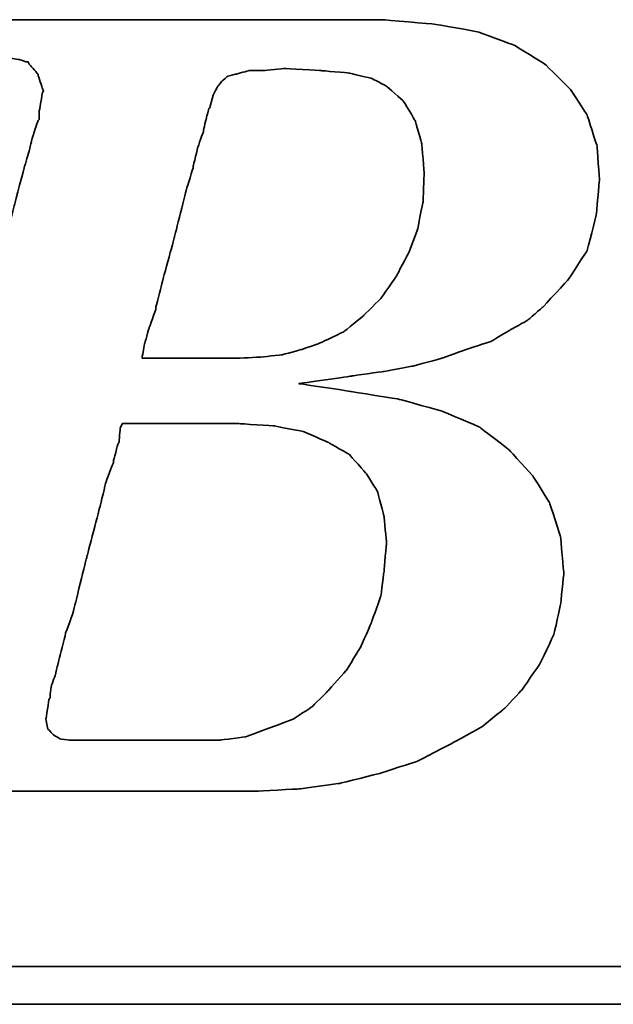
# Model space of a CAD drawing. Header units: inches. Extents: x -10 to 617, y 133 to 447.
# Tile 30 of 47: x 413.76 to 419.24, y 290.43 to 299.51. Entities that reach past the tile are written whole.
import ezdxf

# ---------------------------------------------------------------- set-up
doc = ezdxf.new("R2010")
doc.units = ezdxf.units.IN
doc.layers.add('DIM', color=4, linetype='Continuous')
doc.layers.add('layer 1', color=7, linetype='Continuous')

# ---------------------------------------------------------------- blocks, each defined once
blk = doc.blocks.new('TBI MOTION logo(完整正式版)')
at = {"layer": 'layer 1', "color": 22, "lineweight": 35}
for points, knots in [([(-64.65375, -6.86375), (-64.65375, -6.86375), (-64.84375, -7.29625), (-64.84375, -7.29625), (-64.84375, -7.29625), (-64.84375, -7.29625), (-64.86875, -7.34375), (-64.86875, -7.34375), (-64.86875, -7.34375), (-64.86875, -7.34375), (-64.86875, -7.36875), (-64.86875, -7.36875), (-64.86875, -7.36875), (-64.86875, -7.36875), (-65.15375, -7.65375), (-65.15375, -7.65375), (-65.15375, -7.65375), (-65.15375, -7.65375), (-65.17875, -7.65375), (-65.17875, -7.65375), (-65.17875, -7.65375), (-65.17875, -7.65375), (-65.20375, -7.67875), (-65.20375, -7.67875), (-65.20375, -7.67875), (-65.20375, -7.67875), (-65.58875, -7.87125), (-65.58875, -7.87125), (-65.58875, -7.87125), (-65.58875, -7.87125), (-65.63375, -7.87125), (-65.63375, -7.87125), (-65.63375, -7.87125), (-65.63375, -7.87125), (-65.65875, -7.89375), (-65.65875, -7.89375), (-65.65875, -7.89375), (-65.65875, -7.89375), (-66.09375, -7.94375), (-66.09375, -7.94375), (-66.09375, -7.94375), (-66.09375, -7.94375), (-66.11375, -7.94375), (-66.11375, -7.94375), (-66.11375, -7.94375), (-66.11375, -7.94375), (-66.16375, -7.94375), (-66.16375, -7.94375), (-66.16375, -7.94375), (-66.16375, -7.94375), (-66.30875, -7.94375), (-66.30875, -7.94375), (-66.30875, -7.94375), (-66.30875, -7.94375), (-66.69375, -7.94375), (-66.69375, -7.94375), (-66.69375, -7.94375), (-66.69375, -7.94375), (-67.07375, -7.94375), (-67.07375, -7.94375), (-67.07375, -7.94375), (-67.07375, -7.94375), (-67.12375, -7.94375), (-67.12375, -7.94375), (-67.12375, -7.94375), (-67.12375, -7.94375), (-67.12375, -7.96625), (-67.12375, -7.96625), (-67.12375, -7.96625), (-67.12375, -7.96625), (-67.14875, -7.99125), (-67.14875, -7.99125), (-67.14875, -7.99125), (-67.14875, -7.99125), (-67.24375, -8.34875), (-67.24375, -8.34875), (-67.24375, -8.34875), (-67.24375, -8.34875), (-67.31375, -8.68625), (-67.31375, -8.68625), (-67.31375, -8.68625), (-67.31375, -8.68625), (-67.26875, -8.68625), (-67.26875, -8.68625), (-67.26875, -8.68625), (-67.26875, -8.68625), (-67.07375, -8.68625), (-67.07375, -8.68625), (-67.07375, -8.68625), (-67.07375, -8.68625), (-66.54875, -8.68625), (-66.54875, -8.68625), (-66.54875, -8.68625), (-66.54875, -8.68625), (-65.82625, -8.68625), (-65.82625, -8.68625), (-65.82625, -8.68625), (-65.82625, -8.68625), (-65.01375, -8.68625), (-65.01375, -8.68625), (-65.01375, -8.68625), (-65.01375, -8.68625), (-64.05375, -8.68625), (-64.05375, -8.68625), (-64.05375, -8.68625), (-64.05375, -8.68625), (-62.08375, -8.68625), (-62.08375, -8.68625), (-62.08375, -8.68625), (-62.08375, -8.68625), (-60.06875, -8.68625), (-60.06875, -8.68625), (-60.06875, -8.68625), (-60.06875, -8.68625), (-59.10875, -8.68625), (-59.10875, -8.68625), (-59.10875, -8.68625), (-59.10875, -8.68625), (-58.29375, -8.68625), (-58.29375, -8.68625), (-58.29375, -8.68625), (-58.29375, -8.68625), (-57.57375, -8.68625), (-57.57375, -8.68625), (-57.57375, -8.68625), (-57.57375, -8.68625), (-57.04875, -8.68625), (-57.04875, -8.68625), (-57.04875, -8.68625), (-57.04875, -8.68625), (-56.85375, -8.68625), (-56.85375, -8.68625), (-56.85375, -8.68625), (-56.85375, -8.68625), (-56.70875, -8.68625), (-56.70875, -8.68625), (-56.70875, -8.68625), (-56.70875, -8.68625), (-56.61375, -8.68625), (-56.61375, -8.68625), (-56.61375, -8.68625), (-56.61375, -8.68625), (-56.56875, -8.68625), (-56.56875, -8.68625), (-56.56875, -8.68625), (-56.56875, -8.68625), (-55.65375, -8.63875), (-55.65375, -8.63875), (-55.65375, -8.63875), (-55.65375, -8.63875), (-54.76875, -8.51875), (-54.76875, -8.51875), (-54.76875, -8.51875), (-54.76875, -8.51875), (-53.90375, -8.30375), (-53.90375, -8.30375), (-53.90375, -8.30375), (-53.90375, -8.30375), (-53.08875, -8.03875), (-53.08875, -8.03875), (-53.08875, -8.03875), (-53.08875, -8.03875), (-52.34375, -7.65375), (-52.34375, -7.65375), (-52.34375, -7.65375), (-52.34375, -7.65375), (-51.69875, -7.29625), (-51.69875, -7.29625), (-51.69875, -7.29625), (-51.69875, -7.29625), (-51.21875, -6.91125), (-51.21875, -6.91125), (-51.21875, -6.91125), (-51.21875, -6.91125), (-50.83375, -6.50375), (-50.83375, -6.50375), (-50.83375, -6.50375), (-50.83375, -6.50375), (-50.44875, -5.94875), (-50.44875, -5.94875), (-50.44875, -5.94875), (-50.44875, -5.94875), (-50.13875, -5.30375), (-50.13875, -5.30375), (-50.13875, -5.30375), (-50.13875, -5.30375), (-49.99375, -4.65375), (-49.99375, -4.65375), (-49.99375, -4.65375), (-49.99375, -4.65375), (-49.92375, -3.98375), (-49.92375, -3.98375), (-49.92375, -3.98375), (-49.92375, -3.98375), (-49.99375, -3.19374), (-49.99375, -3.19374), (-49.99375, -3.19374), (-49.99375, -3.19374), (-50.23374, -2.44874), (-50.23374, -2.44874), (-50.23374, -2.44874), (-50.23374, -2.44874), (-50.59375, -1.87374), (-50.59375, -1.87374), (-50.59375, -1.87374), (-50.59375, -1.87374), (-51.09875, -1.31874), (-51.09875, -1.31874), (-51.09875, -1.31874), (-51.09875, -1.31874), (-51.74375, -0.81875), (-51.74375, -0.81875), (-51.74375, -0.81875), (-51.74375, -0.81875), (-52.53875, -0.48125), (-52.53875, -0.48125), (-52.53875, -0.48125), (-52.53875, -0.48125), (-53.47375, -0.21875), (-53.47375, -0.21875), (-53.47375, -0.21875), (-53.47375, -0.21875), (-54.52875, -0.04874), (-54.52875, -0.04874), (-54.52875, -0.04874), (-54.52875, -0.04874), (-55.65375, 0.12125), (-55.65375, 0.12125), (-55.65375, 0.12125), (-55.65375, 0.12125), (-54.50375, 0.28624), (-54.50375, 0.28624), (-54.50375, 0.28624), (-54.50375, 0.28624), (-53.83375, 0.38124), (-53.83375, 0.38124), (-53.83375, 0.38124), (-53.83375, 0.38124), (-53.18375, 0.50125), (-53.18375, 0.50125), (-53.18375, 0.50125), (-53.18375, 0.50125), (-52.55875, 0.66874), (-52.55875, 0.66874), (-52.55875, 0.66874), (-52.55875, 0.66874), (-52.03375, 0.86124), (-52.03375, 0.86124), (-52.03375, 0.86124), (-52.03375, 0.86124), (-51.50374, 1.03124), (-51.50374, 1.03124), (-51.50374, 1.03124), (-51.50374, 1.03124), (-51.09875, 1.27125), (-51.09875, 1.27125), (-51.09875, 1.27125), (-51.09875, 1.27125), (-50.71375, 1.48624), (-50.71375, 1.48624), (-50.71375, 1.48624), (-50.71375, 1.48624), (-50.37625, 1.77625), (-50.37625, 1.77625), (-50.37625, 1.77625), (-50.37625, 1.77625), (-49.82375, 2.37625), (-49.82375, 2.37625), (-49.82375, 2.37625), (-49.82375, 2.37625), (-49.41875, 2.99625), (-49.41875, 2.99625), (-49.41875, 2.99625), (-49.41875, 2.99625), (-49.22375, 3.76625), (-49.22375, 3.76625), (-49.22375, 3.76625), (-49.22375, 3.76625), (-49.15375, 4.50874), (-49.15375, 4.50874), (-49.15375, 4.50874), (-49.15375, 4.50874), (-49.20375, 5.25125), (-49.20375, 5.25125), (-49.20375, 5.25125), (-49.20375, 5.25125), (-49.41875, 5.92625), (-49.41875, 5.92625), (-49.41875, 5.92625), (-49.41875, 5.92625), (-49.77875, 6.47625), (-49.77875, 6.47625), (-49.77875, 6.47625), (-49.77875, 6.47625), (-50.33125, 7.02624), (-50.33125, 7.02624), (-50.33125, 7.02624), (-50.33125, 7.02624), (-51.00125, 7.43625), (-51.00125, 7.43625), (-51.00125, 7.43625), (-51.00125, 7.43625), (-51.79375, 7.72625), (-51.79375, 7.72625), (-51.79375, 7.72625), (-51.79375, 7.72625), (-52.72875, 7.89124), (-52.72875, 7.89124), (-52.72875, 7.89124), (-52.72875, 7.89124), (-53.83375, 7.98625), (-53.83375, 7.98625), (-53.83375, 7.98625), (-53.83375, 7.98625), (-53.92875, 7.98625), (-53.92875, 7.98625), (-53.92875, 7.98625), (-53.92875, 7.98625), (-54.26375, 7.98625), (-54.26375, 7.98625), (-54.26375, 7.98625), (-54.26375, 7.98625), (-54.74375, 7.98625), (-54.74375, 7.98625), (-54.74375, 7.98625), (-54.74375, 7.98625), (-55.36875, 7.98625), (-55.36875, 7.98625), (-55.36875, 7.98625), (-55.36875, 7.98625), (-56.13375, 7.98625), (-56.13375, 7.98625), (-56.13375, 7.98625), (-56.13375, 7.98625), (-56.94875, 7.98625), (-56.94875, 7.98625), (-56.94875, 7.98625), (-56.94875, 7.98625), (-58.77625, 7.98625), (-58.77625, 7.98625), (-58.77625, 7.98625), (-58.77625, 7.98625), (-60.59875, 7.98625), (-60.59875, 7.98625), (-60.59875, 7.98625), (-60.59875, 7.98625), (-61.41375, 7.98625), (-61.41375, 7.98625), (-61.41375, 7.98625), (-61.41375, 7.98625), (-62.17875, 7.98625), (-62.17875, 7.98625), (-62.17875, 7.98625), (-62.17875, 7.98625), (-62.80375, 7.98625), (-62.80375, 7.98625), (-62.80375, 7.98625), (-62.80375, 7.98625), (-63.30625, 7.98625), (-63.30625, 7.98625), (-63.30625, 7.98625), (-63.30625, 7.98625), (-63.57375, 7.98625), (-63.57375, 7.98625), (-63.57375, 7.98625), (-63.57375, 7.98625), (-63.57375, 7.96375), (-63.57375, 7.96375), (-63.57375, 7.96375), (-63.57375, 7.96375), (-63.59875, 7.94125), (-63.59875, 7.94125), (-63.59875, 7.94125), (-63.59875, 7.94125), (-63.69375, 7.55625), (-63.69375, 7.55625), (-63.69375, 7.55625), (-63.69375, 7.55625), (-63.76375, 7.24624), (-63.76375, 7.24624), (-63.76375, 7.24624), (-63.76375, 7.24624), (-63.23875, 7.24624), (-63.23875, 7.24624), (-63.23875, 7.24624), (-63.23875, 7.24624), (-62.75875, 7.24624), (-62.75875, 7.24624), (-62.75875, 7.24624), (-62.75875, 7.24624), (-62.61125, 7.24624), (-62.61125, 7.24624), (-62.61125, 7.24624), (-62.61125, 7.24624), (-62.56625, 7.24624), (-62.56625, 7.24624), (-62.56625, 7.24624), (-62.56625, 7.24624), (-62.22875, 7.24624), (-62.22875, 7.24624), (-62.22875, 7.24624), (-62.22875, 7.24624), (-62.20375, 7.24624), (-62.20375, 7.24624), (-62.20375, 7.24624), (-62.20375, 7.24624), (-62.17875, 7.21875), (-62.17875, 7.21875), (-62.17875, 7.21875), (-62.17875, 7.21875), (-61.96375, 7.17125), (-61.96375, 7.17125), (-61.96375, 7.17125), (-61.96375, 7.17125), (-61.72375, 7.12624), (-61.72375, 7.12624), (-61.72375, 7.12624), (-61.72375, 7.12624), (-61.70375, 7.12624), (-61.70375, 7.12624), (-61.70375, 7.12624), (-61.70375, 7.12624), (-61.55875, 7.07624), (-61.55875, 7.07624), (-61.55875, 7.07624), (-61.55875, 7.07624), (-61.50875, 7.07624), (-61.50875, 7.07624), (-61.50875, 7.07624), (-61.50875, 7.07624), (-61.48375, 7.02624), (-61.48375, 7.02624), (-61.48375, 7.02624), (-61.48375, 7.02624), (-61.31875, 6.83375), (-61.31875, 6.83375), (-61.31875, 6.83375), (-61.31875, 6.83375), (-61.29375, 6.81125), (-61.29375, 6.81125), (-61.29375, 6.81125), (-61.29375, 6.81125), (-61.29375, 6.78625), (-61.29375, 6.78625), (-61.29375, 6.78625), (-61.29375, 6.78625), (-61.19875, 6.50124), (-61.19875, 6.50124), (-61.19875, 6.50124), (-61.19875, 6.50124), (-61.17375, 6.45124), (-61.17375, 6.45124), (-61.17375, 6.45124), (-61.17375, 6.45124), (-61.19875, 6.40625), (-61.19875, 6.40625), (-61.19875, 6.40625), (-61.19875, 6.40625), (-61.26875, 5.99624), (-61.26875, 5.99624), (-61.26875, 5.99624), (-61.26875, 5.99624), (-61.26875, 5.85125), (-61.26875, 5.85125), (-61.26875, 5.85125), (-61.26875, 5.85125), (-61.26875, 5.82625), (-61.26875, 5.82625), (-61.26875, 5.82625), (-61.26875, 5.82625), (-61.29375, 5.80625), (-61.29375, 5.80625), (-61.29375, 5.80625), (-61.29375, 5.80625), (-61.34125, 5.66125), (-61.34125, 5.66125), (-61.34125, 5.66125), (-61.34125, 5.66125), (-61.41375, 5.44625), (-61.41375, 5.44625), (-61.41375, 5.44625), (-61.41375, 5.44625), (-61.48375, 5.15625), (-61.48375, 5.15625), (-61.48375, 5.15625), (-61.48375, 5.15625), (-61.58375, 4.82124), (-61.58375, 4.82124), (-61.58375, 4.82124), (-61.58375, 4.82124), (-61.79875, 4.00375), (-61.79875, 4.00375), (-61.79875, 4.00375), (-61.79875, 4.00375), (-62.05875, 2.99625), (-62.05875, 2.99625), (-62.05875, 2.99625), (-62.05875, 2.99625), (-62.34875, 1.91625), (-62.34875, 1.91625), (-62.34875, 1.91625), (-62.34875, 1.91625), (-62.97375, -0.41124), (-62.97375, -0.41124), (-62.97375, -0.41124), (-62.97375, -0.41124), (-63.59875, -2.75875), (-63.59875, -2.75875), (-63.59875, -2.75875), (-63.59875, -2.75875), (-63.88375, -3.86374), (-63.88375, -3.86374), (-63.88375, -3.86374), (-63.88375, -3.86374), (-64.14875, -4.82374), (-64.14875, -4.82374), (-64.14875, -4.82374), (-64.14875, -4.82374), (-64.36375, -5.64125), (-64.36375, -5.64125), (-64.36375, -5.64125), (-64.36375, -5.64125), (-64.43625, -5.97625), (-64.43625, -5.97625), (-64.43625, -5.97625), (-64.43625, -5.97625), (-64.50875, -6.28625), (-64.50875, -6.28625), (-64.50875, -6.28625), (-64.50875, -6.28625), (-64.50875, -6.30875), (-64.50875, -6.30875), (-64.50875, -6.30875), (-64.50875, -6.30875), (-64.57875, -6.50375), (-64.57875, -6.50375), (-64.57875, -6.50375), (-64.57875, -6.50375), (-64.62875, -6.69625), (-64.62875, -6.69625), (-64.62875, -6.69625), (-64.62875, -6.69625), (-64.62875, -6.76875), (-64.62875, -6.76875), (-64.62875, -6.76875), (-64.62875, -6.76875), (-64.62875, -6.81375), (-64.62875, -6.81375), (-64.62875, -6.81375), (-64.62875, -6.81375), (-64.62875, -6.83875), (-64.62875, -6.83875), (-64.62875, -6.83875), (-64.62875, -6.83875), (-64.65375, -6.86375), (-64.65375, -6.86375)], [0, 0, 0, 0, 0.00719424, 0.00719424, 0.00719424, 0.00719425, 0.01438849, 0.01438849, 0.01438849, 0.0143885, 0.02158273, 0.02158273, 0.02158273, 0.02158274, 0.02877698, 0.02877698, 0.02877698, 0.02877699, 0.03597122, 0.03597122, 0.03597122, 0.03597123, 0.04316547, 0.04316547, 0.04316547, 0.04316548, 0.05035971, 0.05035971, 0.05035971, 0.05035972, 0.05755396, 0.05755396, 0.05755396, 0.05755397, 0.0647482, 0.0647482, 0.0647482, 0.06474821, 0.07194245, 0.07194245, 0.07194245, 0.07194246, 0.07913669, 0.07913669, 0.07913669, 0.0791367, 0.08633094, 0.08633094, 0.08633094, 0.08633095, 0.09352518, 0.09352518, 0.09352518, 0.09352519, 0.10071942, 0.10071942, 0.10071942, 0.10071943, 0.10791367, 0.10791367, 0.10791367, 0.10791368, 0.11510791, 0.11510791, 0.11510791, 0.11510792, 0.12230216, 0.12230216, 0.12230216, 0.12230217, 0.1294964, 0.1294964, 0.1294964, 0.12949641, 0.13669065, 0.13669065, 0.13669065, 0.13669066, 0.14388489, 0.14388489, 0.14388489, 0.1438849, 0.15107914, 0.15107914, 0.15107914, 0.15107915, 0.15827338, 0.15827338, 0.15827338, 0.15827339, 0.16546763, 0.16546763, 0.16546763, 0.16546764, 0.17266187, 0.17266187, 0.17266187, 0.17266188, 0.17985612, 0.17985612, 0.17985612, 0.17985613, 0.18705036, 0.18705036, 0.18705036, 0.18705037, 0.1942446, 0.1942446, 0.1942446, 0.19424461, 0.20143885, 0.20143885, 0.20143885, 0.20143886, 0.20863309, 0.20863309, 0.20863309, 0.2086331, 0.21582734, 0.21582734, 0.21582734, 0.21582735, 0.22302158, 0.22302158, 0.22302158, 0.22302159, 0.23021583, 0.23021583, 0.23021583, 0.23021584, 0.23741007, 0.23741007, 0.23741007, 0.23741008, 0.24460432, 0.24460432, 0.24460432, 0.24460433, 0.25179856, 0.25179856, 0.25179856, 0.25179857, 0.25899281, 0.25899281, 0.25899281, 0.25899282, 0.26618705, 0.26618705, 0.26618705, 0.26618706, 0.27338129, 0.27338129, 0.27338129, 0.2733813, 0.28057554, 0.28057554, 0.28057554, 0.28057555, 0.28776978, 0.28776978, 0.28776978, 0.28776979, 0.29496403, 0.29496403, 0.29496403, 0.29496404, 0.30215827, 0.30215827, 0.30215827, 0.30215828, 0.30935252, 0.30935252, 0.30935252, 0.30935253, 0.31654676, 0.31654676, 0.31654676, 0.31654677, 0.32374101, 0.32374101, 0.32374101, 0.32374102, 0.33093525, 0.33093525, 0.33093525, 0.33093526, 0.3381295, 0.3381295, 0.3381295, 0.33812951, 0.34532374, 0.34532374, 0.34532374, 0.34532375, 0.35251799, 0.35251799, 0.35251799, 0.352518, 0.35971223, 0.35971223, 0.35971223, 0.35971224, 0.36690647, 0.36690647, 0.36690647, 0.36690648, 0.37410072, 0.37410072, 0.37410072, 0.37410073, 0.38129496, 0.38129496, 0.38129496, 0.38129497, 0.38848921, 0.38848921, 0.38848921, 0.38848922, 0.39568345, 0.39568345, 0.39568345, 0.39568346, 0.4028777, 0.4028777, 0.4028777, 0.40287771, 0.41007194, 0.41007194, 0.41007194, 0.41007195, 0.41726619, 0.41726619, 0.41726619, 0.4172662, 0.42446043, 0.42446043, 0.42446043, 0.42446044, 0.43165468, 0.43165468, 0.43165468, 0.43165469, 0.43884892, 0.43884892, 0.43884892, 0.43884893, 0.44604317, 0.44604317, 0.44604317, 0.44604318, 0.45323741, 0.45323741, 0.45323741, 0.45323742, 0.46043165, 0.46043165, 0.46043165, 0.46043166, 0.4676259, 0.4676259, 0.4676259, 0.46762591, 0.47482014, 0.47482014, 0.47482014, 0.47482015, 0.48201439, 0.48201439, 0.48201439, 0.4820144, 0.48920863, 0.48920863, 0.48920863, 0.48920864, 0.49640288, 0.49640288, 0.49640288, 0.49640289, 0.50359712, 0.50359712, 0.50359712, 0.50359713, 0.51079137, 0.51079137, 0.51079137, 0.51079138, 0.51798561, 0.51798561, 0.51798561, 0.51798562, 0.52517986, 0.52517986, 0.52517986, 0.52517987, 0.5323741, 0.5323741, 0.5323741, 0.53237411, 0.53956835, 0.53956835, 0.53956835, 0.53956836, 0.54676259, 0.54676259, 0.54676259, 0.5467626, 0.55395683, 0.55395683, 0.55395683, 0.55395684, 0.56115108, 0.56115108, 0.56115108, 0.56115109, 0.56834532, 0.56834532, 0.56834532, 0.56834533, 0.57553957, 0.57553957, 0.57553957, 0.57553958, 0.58273381, 0.58273381, 0.58273381, 0.58273382, 0.58992806, 0.58992806, 0.58992806, 0.58992807, 0.5971223, 0.5971223, 0.5971223, 0.59712231, 0.60431655, 0.60431655, 0.60431655, 0.60431656, 0.61151079, 0.61151079, 0.61151079, 0.6115108, 0.61870504, 0.61870504, 0.61870504, 0.61870505, 0.62589928, 0.62589928, 0.62589928, 0.62589929, 0.63309353, 0.63309353, 0.63309353, 0.63309354, 0.64028777, 0.64028777, 0.64028777, 0.64028778, 0.64748201, 0.64748201, 0.64748201, 0.64748202, 0.65467626, 0.65467626, 0.65467626, 0.65467627, 0.6618705, 0.6618705, 0.6618705, 0.66187051, 0.66906475, 0.66906475, 0.66906475, 0.66906476, 0.67625899, 0.67625899, 0.67625899, 0.676259, 0.68345324, 0.68345324, 0.68345324, 0.68345325, 0.69064748, 0.69064748, 0.69064748, 0.69064749, 0.69784173, 0.69784173, 0.69784173, 0.69784174, 0.70503597, 0.70503597, 0.70503597, 0.70503598, 0.71223022, 0.71223022, 0.71223022, 0.71223023, 0.71942446, 0.71942446, 0.71942446, 0.71942447, 0.72661871, 0.72661871, 0.72661871, 0.72661872, 0.73381295, 0.73381295, 0.73381295, 0.73381296, 0.74100719, 0.74100719, 0.74100719, 0.7410072, 0.74820144, 0.74820144, 0.74820144, 0.74820145, 0.75539568, 0.75539568, 0.75539568, 0.75539569, 0.76258993, 0.76258993, 0.76258993, 0.76258994, 0.76978417, 0.76978417, 0.76978417, 0.76978418, 0.77697842, 0.77697842, 0.77697842, 0.77697843, 0.78417266, 0.78417266, 0.78417266, 0.78417267, 0.79136691, 0.79136691, 0.79136691, 0.79136692, 0.79856115, 0.79856115, 0.79856115, 0.79856116, 0.8057554, 0.8057554, 0.8057554, 0.80575541, 0.81294964, 0.81294964, 0.81294964, 0.81294965, 0.82014388, 0.82014388, 0.82014388, 0.82014389, 0.82733813, 0.82733813, 0.82733813, 0.82733814, 0.83453237, 0.83453237, 0.83453237, 0.83453238, 0.84172662, 0.84172662, 0.84172662, 0.84172663, 0.84892086, 0.84892086, 0.84892086, 0.84892087, 0.85611511, 0.85611511, 0.85611511, 0.85611512, 0.86330935, 0.86330935, 0.86330935, 0.86330936, 0.8705036, 0.8705036, 0.8705036, 0.87050361, 0.87769784, 0.87769784, 0.87769784, 0.87769785, 0.88489209, 0.88489209, 0.88489209, 0.8848921, 0.89208633, 0.89208633, 0.89208633, 0.89208634, 0.89928058, 0.89928058, 0.89928058, 0.89928059, 0.90647482, 0.90647482, 0.90647482, 0.90647483, 0.91366906, 0.91366906, 0.91366906, 0.91366907, 0.92086331, 0.92086331, 0.92086331, 0.92086332, 0.92805755, 0.92805755, 0.92805755, 0.92805756, 0.9352518, 0.9352518, 0.9352518, 0.93525181, 0.94244604, 0.94244604, 0.94244604, 0.94244605, 0.94964029, 0.94964029, 0.94964029, 0.9496403, 0.95683453, 0.95683453, 0.95683453, 0.95683454, 0.96402878, 0.96402878, 0.96402878, 0.96402879, 0.97122302, 0.97122302, 0.97122302, 0.97122303, 0.97841727, 0.97841727, 0.97841727, 0.97841728, 0.98561151, 0.98561151, 0.98561151, 0.98561152, 0.99280576, 0.99280576, 0.99280576, 0.99280577, 1, 1, 1, 1]), ([(-57.50375, 6.35625), (-57.50375, 6.35625), (-57.57375, 6.11625), (-57.57375, 6.11625), (-57.57375, 6.11625), (-57.57375, 6.11625), (-57.57375, 6.09125), (-57.57375, 6.09125), (-57.57375, 6.09125), (-57.57375, 6.09125), (-57.59875, 6.06625), (-57.59875, 6.06625), (-57.59875, 6.06625), (-57.59875, 6.06625), (-57.64875, 5.87625), (-57.64875, 5.87625), (-57.64875, 5.87625), (-57.64875, 5.87625), (-57.71875, 5.58875), (-57.71875, 5.58875), (-57.71875, 5.58875), (-57.71875, 5.58875), (-57.71875, 5.56625), (-57.71875, 5.56625), (-57.71875, 5.56625), (-57.71875, 5.56625), (-57.83875, 5.23125), (-57.83875, 5.23125), (-57.83875, 5.23125), (-57.83875, 5.23125), (-57.93625, 4.82124), (-57.93625, 4.82124), (-57.93625, 4.82124), (-57.93625, 4.82124), (-57.93625, 4.79624), (-57.93625, 4.79624), (-57.93625, 4.79624), (-57.93625, 4.79624), (-58.07875, 4.34125), (-58.07875, 4.34125), (-58.07875, 4.34125), (-58.07875, 4.34125), (-58.34375, 3.28625), (-58.34375, 3.28625), (-58.34375, 3.28625), (-58.34375, 3.28625), (-58.62875, 2.23124), (-58.62875, 2.23124), (-58.62875, 2.23124), (-58.62875, 2.23124), (-58.74875, 1.75125), (-58.74875, 1.75125), (-58.74875, 1.75125), (-58.74875, 1.75125), (-58.74875, 1.72625), (-58.74875, 1.72625), (-58.74875, 1.72625), (-58.74875, 1.72625), (-58.89375, 1.31625), (-58.89375, 1.31625), (-58.89375, 1.31625), (-58.89375, 1.31625), (-58.98875, 0.98124), (-58.98875, 0.98124), (-58.98875, 0.98124), (-58.98875, 0.98124), (-59.03875, 0.71625), (-59.03875, 0.71625), (-59.03875, 0.71625), (-59.03875, 0.71625), (-59.03875, 0.66874), (-59.03875, 0.66874), (-59.03875, 0.66874), (-59.03875, 0.66874), (-58.91875, 0.66874), (-58.91875, 0.66874), (-58.91875, 0.66874), (-58.91875, 0.66874), (-58.53375, 0.66874), (-58.53375, 0.66874), (-58.53375, 0.66874), (-58.53375, 0.66874), (-58.10375, 0.66874), (-58.10375, 0.66874), (-58.10375, 0.66874), (-58.10375, 0.66874), (-57.66875, 0.66874), (-57.66875, 0.66874), (-57.66875, 0.66874), (-57.66875, 0.66874), (-57.33375, 0.66874), (-57.33375, 0.66874), (-57.33375, 0.66874), (-57.33375, 0.66874), (-57.09375, 0.66874), (-57.09375, 0.66874), (-57.09375, 0.66874), (-57.09375, 0.66874), (-56.99875, 0.66874), (-56.99875, 0.66874), (-56.99875, 0.66874), (-56.99875, 0.66874), (-56.49375, 0.69374), (-56.49375, 0.69374), (-56.49375, 0.69374), (-56.49375, 0.69374), (-56.01375, 0.74374), (-56.01375, 0.74374), (-56.01375, 0.74374), (-56.01375, 0.74374), (-55.58375, 0.86124), (-55.58375, 0.86124), (-55.58375, 0.86124), (-55.58375, 0.86124), (-55.17375, 1.00624), (-55.17375, 1.00624), (-55.17375, 1.00624), (-55.17375, 1.00624), (-54.67375, 1.24625), (-54.67375, 1.24625), (-54.67375, 1.24625), (-54.67375, 1.24625), (-54.26375, 1.58124), (-54.26375, 1.58124), (-54.26375, 1.58124), (-54.26375, 1.58124), (-53.87875, 1.96374), (-53.87875, 1.96374), (-53.87875, 1.96374), (-53.87875, 1.96374), (-53.54375, 2.44625), (-53.54375, 2.44625), (-53.54375, 2.44625), (-53.54375, 2.44625), (-53.27875, 2.95125), (-53.27875, 2.95125), (-53.27875, 2.95125), (-53.27875, 2.95125), (-53.08875, 3.45124), (-53.08875, 3.45124), (-53.08875, 3.45124), (-53.08875, 3.45124), (-52.96875, 4.05124), (-52.96875, 4.05124), (-52.96875, 4.05124), (-52.96875, 4.05124), (-52.94375, 4.65125), (-52.94375, 4.65125), (-52.94375, 4.65125), (-52.94375, 4.65125), (-52.99375, 5.30125), (-52.99375, 5.30125), (-52.99375, 5.30125), (-52.99375, 5.30125), (-53.13875, 5.80625), (-53.13875, 5.80625), (-53.13875, 5.80625), (-53.13875, 5.80625), (-53.39875, 6.23625), (-53.39875, 6.23625), (-53.39875, 6.23625), (-53.39875, 6.23625), (-53.75875, 6.54875), (-53.75875, 6.54875), (-53.75875, 6.54875), (-53.75875, 6.54875), (-54.07375, 6.71625), (-54.07375, 6.71625), (-54.07375, 6.71625), (-54.07375, 6.71625), (-54.57375, 6.83375), (-54.57375, 6.83375), (-54.57375, 6.83375), (-54.57375, 6.83375), (-55.17375, 6.88625), (-55.17375, 6.88625), (-55.17375, 6.88625), (-55.17375, 6.88625), (-55.96875, 6.93125), (-55.96875, 6.93125), (-55.96875, 6.93125), (-55.96875, 6.93125), (-56.39875, 6.88625), (-56.39875, 6.88625), (-56.39875, 6.88625), (-56.39875, 6.88625), (-56.42125, 6.88625), (-56.42125, 6.88625), (-56.42125, 6.88625), (-56.42125, 6.88625), (-56.73375, 6.88625), (-56.73375, 6.88625), (-56.73375, 6.88625), (-56.73375, 6.88625), (-56.99875, 6.81125), (-56.99875, 6.81125), (-56.99875, 6.81125), (-56.99875, 6.81125), (-57.02375, 6.81125), (-57.02375, 6.81125), (-57.02375, 6.81125), (-57.02375, 6.81125), (-57.18875, 6.76625), (-57.18875, 6.76625), (-57.18875, 6.76625), (-57.18875, 6.76625), (-57.30875, 6.66625), (-57.30875, 6.66625), (-57.30875, 6.66625), (-57.30875, 6.66625), (-57.40875, 6.54875), (-57.40875, 6.54875), (-57.40875, 6.54875), (-57.40875, 6.54875), (-57.50375, 6.35625), (-57.50375, 6.35625)], [0, 0, 0, 0, 0.01851852, 0.01851852, 0.01851852, 0.01851853, 0.03703704, 0.03703704, 0.03703704, 0.03703705, 0.05555556, 0.05555556, 0.05555556, 0.05555557, 0.07407407, 0.07407407, 0.07407407, 0.07407408, 0.09259259, 0.09259259, 0.09259259, 0.0925926, 0.11111111, 0.11111111, 0.11111111, 0.11111112, 0.12962963, 0.12962963, 0.12962963, 0.12962964, 0.14814815, 0.14814815, 0.14814815, 0.14814816, 0.16666667, 0.16666667, 0.16666667, 0.16666668, 0.18518519, 0.18518519, 0.18518519, 0.1851852, 0.2037037, 0.2037037, 0.2037037, 0.20370371, 0.22222222, 0.22222222, 0.22222222, 0.22222223, 0.24074074, 0.24074074, 0.24074074, 0.24074075, 0.25925926, 0.25925926, 0.25925926, 0.25925927, 0.27777778, 0.27777778, 0.27777778, 0.27777779, 0.2962963, 0.2962963, 0.2962963, 0.29629631, 0.31481481, 0.31481481, 0.31481481, 0.31481482, 0.33333333, 0.33333333, 0.33333333, 0.33333334, 0.35185185, 0.35185185, 0.35185185, 0.35185186, 0.37037037, 0.37037037, 0.37037037, 0.37037038, 0.38888889, 0.38888889, 0.38888889, 0.3888889, 0.40740741, 0.40740741, 0.40740741, 0.40740742, 0.42592593, 0.42592593, 0.42592593, 0.42592594, 0.44444444, 0.44444444, 0.44444444, 0.44444445, 0.46296296, 0.46296296, 0.46296296, 0.46296297, 0.48148148, 0.48148148, 0.48148148, 0.48148149, 0.5, 0.5, 0.5, 0.50000001, 0.51851852, 0.51851852, 0.51851852, 0.51851853, 0.53703704, 0.53703704, 0.53703704, 0.53703705, 0.55555556, 0.55555556, 0.55555556, 0.55555557, 0.57407407, 0.57407407, 0.57407407, 0.57407408, 0.59259259, 0.59259259, 0.59259259, 0.5925926, 0.61111111, 0.61111111, 0.61111111, 0.61111112, 0.62962963, 0.62962963, 0.62962963, 0.62962964, 0.64814815, 0.64814815, 0.64814815, 0.64814816, 0.66666667, 0.66666667, 0.66666667, 0.66666668, 0.68518519, 0.68518519, 0.68518519, 0.6851852, 0.7037037, 0.7037037, 0.7037037, 0.70370371, 0.72222222, 0.72222222, 0.72222222, 0.72222223, 0.74074074, 0.74074074, 0.74074074, 0.74074075, 0.75925926, 0.75925926, 0.75925926, 0.75925927, 0.77777778, 0.77777778, 0.77777778, 0.77777779, 0.7962963, 0.7962963, 0.7962963, 0.79629631, 0.81481481, 0.81481481, 0.81481481, 0.81481482, 0.83333333, 0.83333333, 0.83333333, 0.83333334, 0.85185185, 0.85185185, 0.85185185, 0.85185186, 0.87037037, 0.87037037, 0.87037037, 0.87037038, 0.88888889, 0.88888889, 0.88888889, 0.8888889, 0.90740741, 0.90740741, 0.90740741, 0.90740742, 0.92592593, 0.92592593, 0.92592593, 0.92592594, 0.94444444, 0.94444444, 0.94444444, 0.94444445, 0.96296296, 0.96296296, 0.96296296, 0.96296297, 0.98148148, 0.98148148, 0.98148148, 0.98148149, 1, 1, 1, 1]), ([(-61.03125, -6.57375), (-61.03125, -6.57375), (-61.03125, -6.67125), (-61.03125, -6.67125), (-61.03125, -6.67125), (-61.03125, -6.67125), (-61.05375, -6.69625), (-61.05375, -6.69625), (-61.05375, -6.69625), (-61.05375, -6.69625), (-61.12375, -7.12875), (-61.12375, -7.12875), (-61.12375, -7.12875), (-61.12375, -7.12875), (-61.07875, -7.34375), (-61.07875, -7.34375), (-61.07875, -7.34375), (-61.07875, -7.34375), (-60.93375, -7.48875), (-60.93375, -7.48875), (-60.93375, -7.48875), (-60.93375, -7.48875), (-60.81375, -7.55625), (-60.81375, -7.55625), (-60.81375, -7.55625), (-60.81375, -7.55625), (-60.62375, -7.58375), (-60.62375, -7.58375), (-60.62375, -7.58375), (-60.62375, -7.58375), (-60.30875, -7.58375), (-60.30875, -7.58375), (-60.30875, -7.58375), (-60.30875, -7.58375), (-59.97375, -7.58375), (-59.97375, -7.58375), (-59.97375, -7.58375), (-59.97375, -7.58375), (-59.87875, -7.58375), (-59.87875, -7.58375), (-59.87875, -7.58375), (-59.87875, -7.58375), (-59.63625, -7.58375), (-59.63625, -7.58375), (-59.63625, -7.58375), (-59.63625, -7.58375), (-58.96875, -7.58375), (-58.96875, -7.58375), (-58.96875, -7.58375), (-58.96875, -7.58375), (-58.29375, -7.58375), (-58.29375, -7.58375), (-58.29375, -7.58375), (-58.29375, -7.58375), (-58.05375, -7.58375), (-58.05375, -7.58375), (-58.05375, -7.58375), (-58.05375, -7.58375), (-57.98375, -7.58375), (-57.98375, -7.58375), (-57.98375, -7.58375), (-57.98375, -7.58375), (-57.35875, -7.58375), (-57.35875, -7.58375), (-57.35875, -7.58375), (-57.35875, -7.58375), (-56.78375, -7.50875), (-56.78375, -7.50875), (-56.78375, -7.50875), (-56.78375, -7.50875), (-56.27875, -7.31875), (-56.27875, -7.31875), (-56.27875, -7.31875), (-56.27875, -7.31875), (-55.77375, -7.12875), (-55.77375, -7.12875), (-55.77375, -7.12875), (-55.77375, -7.12875), (-55.36875, -6.86375), (-55.36875, -6.86375), (-55.36875, -6.86375), (-55.36875, -6.86375), (-55.00875, -6.50375), (-55.00875, -6.50375), (-55.00875, -6.50375), (-55.00875, -6.50375), (-54.62375, -6.06875), (-54.62375, -6.06875), (-54.62375, -6.06875), (-54.62375, -6.06875), (-54.31375, -5.56875), (-54.31375, -5.56875), (-54.31375, -5.56875), (-54.31375, -5.56875), (-54.07375, -5.01625), (-54.07375, -5.01625), (-54.07375, -5.01625), (-54.07375, -5.01625), (-53.87875, -4.46374), (-53.87875, -4.46374), (-53.87875, -4.46374), (-53.87875, -4.46374), (-53.80875, -3.91375), (-53.80875, -3.91375), (-53.80875, -3.91375), (-53.80875, -3.91375), (-53.75875, -3.31375), (-53.75875, -3.31375), (-53.75875, -3.31375), (-53.75875, -3.31375), (-53.80875, -2.75875), (-53.80875, -2.75875), (-53.80875, -2.75875), (-53.80875, -2.75875), (-53.95375, -2.20875), (-53.95375, -2.20875), (-53.95375, -2.20875), (-53.95375, -2.20875), (-54.19375, -1.82625), (-54.19375, -1.82625), (-54.19375, -1.82625), (-54.19375, -1.82625), (-54.55375, -1.41875), (-54.55375, -1.41875), (-54.55375, -1.41875), (-54.55375, -1.41875), (-55.00875, -1.15125), (-55.00875, -1.15125), (-55.00875, -1.15125), (-55.00875, -1.15125), (-55.56125, -0.91375), (-55.56125, -0.91375), (-55.56125, -0.91375), (-55.56125, -0.91375), (-56.18125, -0.79375), (-56.18125, -0.79375), (-56.18125, -0.79375), (-56.18125, -0.79375), (-56.94875, -0.74374), (-56.94875, -0.74374), (-56.94875, -0.74374), (-56.94875, -0.74374), (-56.99875, -0.74374), (-56.99875, -0.74374), (-56.99875, -0.74374), (-56.99875, -0.74374), (-57.09375, -0.74374), (-57.09375, -0.74374), (-57.09375, -0.74374), (-57.09375, -0.74374), (-57.38375, -0.74374), (-57.38375, -0.74374), (-57.38375, -0.74374), (-57.38375, -0.74374), (-57.76875, -0.74374), (-57.76875, -0.74374), (-57.76875, -0.74374), (-57.76875, -0.74374), (-58.24625, -0.74374), (-58.24625, -0.74374), (-58.24625, -0.74374), (-58.24625, -0.74374), (-58.72875, -0.74374), (-58.72875, -0.74374), (-58.72875, -0.74374), (-58.72875, -0.74374), (-59.20875, -0.74374), (-59.20875, -0.74374), (-59.20875, -0.74374), (-59.20875, -0.74374), (-59.46875, -0.74374), (-59.46875, -0.74374), (-59.46875, -0.74374), (-59.46875, -0.74374), (-59.51625, -0.83875), (-59.51625, -0.83875), (-59.51625, -0.83875), (-59.51625, -0.83875), (-59.54375, -1.15125), (-59.54375, -1.15125), (-59.54375, -1.15125), (-59.54375, -1.15125), (-59.56375, -1.17874), (-59.56375, -1.17874), (-59.56375, -1.17874), (-59.56375, -1.17874), (-59.66375, -1.55875), (-59.66375, -1.55875), (-59.66375, -1.55875), (-59.66375, -1.55875), (-59.66375, -1.58375), (-59.66375, -1.58375), (-59.66375, -1.58375), (-59.66375, -1.58375), (-59.82875, -2.01874), (-59.82875, -2.01874), (-59.82875, -2.01874), (-59.82875, -2.01874), (-59.94875, -2.52125), (-59.94875, -2.52125), (-59.94875, -2.52125), (-59.94875, -2.52125), (-60.23875, -3.62375), (-60.23875, -3.62375), (-60.23875, -3.62375), (-60.23875, -3.62375), (-60.52375, -4.77624), (-60.52375, -4.77624), (-60.52375, -4.77624), (-60.52375, -4.77624), (-60.52375, -4.79874), (-60.52375, -4.79874), (-60.52375, -4.79874), (-60.52375, -4.79874), (-60.69125, -5.25375), (-60.69125, -5.25375), (-60.69125, -5.25375), (-60.69125, -5.25375), (-60.81375, -5.73625), (-60.81375, -5.73625), (-60.81375, -5.73625), (-60.81375, -5.73625), (-60.90875, -6.11875), (-60.90875, -6.11875), (-60.90875, -6.11875), (-60.90875, -6.11875), (-60.90875, -6.14375), (-60.90875, -6.14375), (-60.90875, -6.14375), (-60.90875, -6.14375), (-61.00375, -6.40875), (-61.00375, -6.40875), (-61.00375, -6.40875), (-61.00375, -6.40875), (-61.03125, -6.57375), (-61.03125, -6.57375)], [0, 0, 0, 0, 0.01694915, 0.01694915, 0.01694915, 0.01694916, 0.03389831, 0.03389831, 0.03389831, 0.03389832, 0.05084746, 0.05084746, 0.05084746, 0.05084747, 0.06779661, 0.06779661, 0.06779661, 0.06779662, 0.08474576, 0.08474576, 0.08474576, 0.08474577, 0.10169492, 0.10169492, 0.10169492, 0.10169493, 0.11864407, 0.11864407, 0.11864407, 0.11864408, 0.13559322, 0.13559322, 0.13559322, 0.13559323, 0.15254237, 0.15254237, 0.15254237, 0.15254238, 0.16949153, 0.16949153, 0.16949153, 0.16949154, 0.18644068, 0.18644068, 0.18644068, 0.18644069, 0.20338983, 0.20338983, 0.20338983, 0.20338984, 0.22033898, 0.22033898, 0.22033898, 0.22033899, 0.23728814, 0.23728814, 0.23728814, 0.23728815, 0.25423729, 0.25423729, 0.25423729, 0.2542373, 0.27118644, 0.27118644, 0.27118644, 0.27118645, 0.28813559, 0.28813559, 0.28813559, 0.2881356, 0.30508475, 0.30508475, 0.30508475, 0.30508476, 0.3220339, 0.3220339, 0.3220339, 0.32203391, 0.33898305, 0.33898305, 0.33898305, 0.33898306, 0.3559322, 0.3559322, 0.3559322, 0.35593221, 0.37288136, 0.37288136, 0.37288136, 0.37288137, 0.38983051, 0.38983051, 0.38983051, 0.38983052, 0.40677966, 0.40677966, 0.40677966, 0.40677967, 0.42372881, 0.42372881, 0.42372881, 0.42372882, 0.44067797, 0.44067797, 0.44067797, 0.44067798, 0.45762712, 0.45762712, 0.45762712, 0.45762713, 0.47457627, 0.47457627, 0.47457627, 0.47457628, 0.49152542, 0.49152542, 0.49152542, 0.49152543, 0.50847458, 0.50847458, 0.50847458, 0.50847459, 0.52542373, 0.52542373, 0.52542373, 0.52542374, 0.54237288, 0.54237288, 0.54237288, 0.54237289, 0.55932203, 0.55932203, 0.55932203, 0.55932204, 0.57627119, 0.57627119, 0.57627119, 0.5762712, 0.59322034, 0.59322034, 0.59322034, 0.59322035, 0.61016949, 0.61016949, 0.61016949, 0.6101695, 0.62711864, 0.62711864, 0.62711864, 0.62711865, 0.6440678, 0.6440678, 0.6440678, 0.64406781, 0.66101695, 0.66101695, 0.66101695, 0.66101696, 0.6779661, 0.6779661, 0.6779661, 0.67796611, 0.69491525, 0.69491525, 0.69491525, 0.69491526, 0.71186441, 0.71186441, 0.71186441, 0.71186442, 0.72881356, 0.72881356, 0.72881356, 0.72881357, 0.74576271, 0.74576271, 0.74576271, 0.74576272, 0.76271186, 0.76271186, 0.76271186, 0.76271187, 0.77966102, 0.77966102, 0.77966102, 0.77966103, 0.79661017, 0.79661017, 0.79661017, 0.79661018, 0.81355932, 0.81355932, 0.81355932, 0.81355933, 0.83050847, 0.83050847, 0.83050847, 0.83050848, 0.84745763, 0.84745763, 0.84745763, 0.84745764, 0.86440678, 0.86440678, 0.86440678, 0.86440679, 0.88135593, 0.88135593, 0.88135593, 0.88135594, 0.89830508, 0.89830508, 0.89830508, 0.89830509, 0.91525424, 0.91525424, 0.91525424, 0.91525425, 0.93220339, 0.93220339, 0.93220339, 0.9322034, 0.94915254, 0.94915254, 0.94915254, 0.94915255, 0.96610169, 0.96610169, 0.96610169, 0.9661017, 0.98305085, 0.98305085, 0.98305085, 0.98305086, 1, 1, 1, 1]), ([(75.90875, -9.47875), (75.90875, -9.47875), (75.90875, -12.28625), (75.90875, -12.28625), (75.90875, -12.28625), (75.90875, -12.28625), (75.90875, -12.47875), (75.90875, -12.47875), (75.90875, -12.47875), (75.90875, -12.47875), (75.71625, -12.47875), (75.71625, -12.47875), (75.71625, -12.47875), (75.71625, -12.47875), (-88.32875, -12.47875), (-88.32875, -12.47875), (-88.32875, -12.47875), (-88.32875, -12.47875), (-88.32875, -13.29375), (-88.32875, -13.29375), (-88.32875, -13.29375), (-88.32875, -13.29375), (82.89125, -13.29375), (82.89125, -13.29375), (82.89125, -13.29375), (82.89125, -13.29375), (75.90875, -9.47875), (75.90875, -9.47875)], [0, 0, 0, 0, 0.14285714, 0.14285714, 0.14285714, 0.14285715, 0.28571429, 0.28571429, 0.28571429, 0.2857143, 0.42857143, 0.42857143, 0.42857143, 0.42857144, 0.57142857, 0.57142857, 0.57142857, 0.57142858, 0.71428571, 0.71428571, 0.71428571, 0.71428572, 0.85714286, 0.85714286, 0.85714286, 0.85714287, 1, 1, 1, 1])]:
    blk.add_open_spline(points, degree=3, knots=knots, dxfattribs=at)

msp = doc.modelspace()

# ---------------------------------------------------------------- block references
at = {"layer": 'DIM', "xscale": 0.4264312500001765, "yscale": 0.4264312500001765, "zscale": 0.4264312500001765}
msp.add_blockref('TBI MOTION logo(完整正式版)', (440.0709, 296.1034), dxfattribs=at)

doc.saveas('drawing.dxf')
